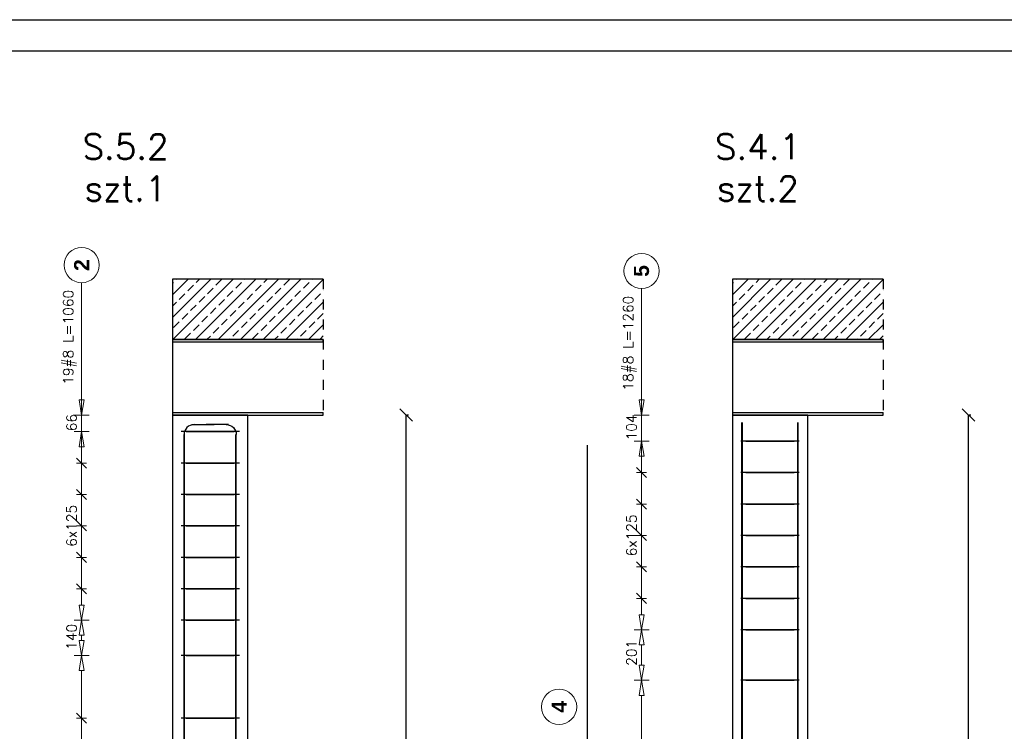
# Model space of a CAD drawing. Header units: millimetres. Extents: x -62590 to 46238, y 147773 to 522018.
# Tile 50 of 93: x 5350 to 9267, y 263088 to 265918. Entities that reach past the tile are written whole.
import ezdxf

# ---------------------------------------------------------------- set-up
doc = ezdxf.new("R2010")
doc.units = ezdxf.units.MM
doc.linetypes.add('DASHED', pattern=[2, 1, -1])
for name, color, linetype in [('!PB_Ramka', 7, 'Continuous'), ('AutoCAD_Structural_Detailing_deskowanie', 2, 'Continuous'), ('AutoCAD_Structural_Detailing_kształt pręta', 7, 'Continuous'), ('AutoCAD_Structural_Detailing_opis rozkładu', 7, 'Continuous'), ('AutoCAD_Structural_Detailing_pręt wyrzucony', 7, 'Continuous'), ('AutoCAD_Structural_Detailing_rozkład pręta', 7, 'Continuous'), ('e-cad_cienkie', 1, 'Continuous')]:
    doc.layers.add(name, color=color, linetype=linetype)
doc.styles.add('style1', font='simplex.shx')
doc.styles.add('style3', font='arialbd.ttf')
doc.dimstyles.new('RBCT DIM 20', dxfattribs={"dimtxt": 40, "dimasz": 50, "dimexe": 2.5, "dimexo": 150, "dimgap": 25, "dimtad": 1, "dimdec": 0, "dimzin": 1, "dimtxsty": 'style1', "dimblk": 'OBLIQUE', "dimcen": 50, "dimclrd": 8, "dimclre": 8, "dimclrt": 2, "dimadec": 0, "dimazin": 0, "dimtfac": 1, "dimtdec": 0, "dimtmove": 0, "dimatfit": 3, "dimfxl": 1, "dimarcsym": 0})

# ---------------------------------------------------------------- blocks, each defined once
blk = doc.blocks.new('_Oblique')
at = {"color": 0, "linetype": 'ByBlock', "lineweight": -2}
blk.add_line((-0.5, -0.5), (0.5, 0.5), dxfattribs=at)
blk = doc.blocks.new('*D41')
at = {"layer": 'AutoCAD_Structural_Detailing_deskowanie', "color": 8, "lineweight": -2}
for p, q in [((6887, 261465.3), (6887, 264345.3)), ((6897, 264345.3), (6889.5, 264345.3)), ((6897, 261465.3), (6889.5, 261465.3))]:
    blk.add_line(p, q, dxfattribs=at)
at = {"layer": 'Defpoints', "color": 0, "ltscale": 40}
for p in [(6747, 264345.3), (6887, 264345.3), (6747, 261465.3)]:
    blk.add_point(p, dxfattribs=at)
at = {"layer": 'AutoCAD_Structural_Detailing_deskowanie', "color": 8, "lineweight": -2, "ltscale": 40, "xscale": 50, "yscale": 50, "zscale": 50}
for p, rotation in [((6887, 264345.3), 90), ((6887, 261465.3), 270)]:
    blk.add_blockref('_Oblique', p, dxfattribs=dict(at, rotation=rotation))
at = {"layer": 'AutoCAD_Structural_Detailing_deskowanie', "color": 2, "ltscale": 40, "insert": (6842, 262905.3), "char_height": 40, "attachment_point": 5, "rotation": 90, "style": 'style1'}
blk.add_mtext('2880', dxfattribs=at)
blk = doc.blocks.new('*D44')
at = {"layer": 'AutoCAD_Structural_Detailing_deskowanie', "color": 8, "lineweight": -2}
for p, q in [((9124, 261555.3), (9124, 264345.3)), ((9134, 264345.3), (9126.5, 264345.3)), ((9134, 261555.3), (9126.5, 261555.3))]:
    blk.add_line(p, q, dxfattribs=at)
at = {"layer": 'Defpoints', "color": 0, "ltscale": 40}
for p in [(8984, 264345.3), (9124, 264345.3), (8984, 261555.3)]:
    blk.add_point(p, dxfattribs=at)
at = {"layer": 'AutoCAD_Structural_Detailing_deskowanie', "color": 8, "lineweight": -2, "ltscale": 40, "xscale": 50, "yscale": 50, "zscale": 50}
for p, rotation in [((9124, 264345.3), 90), ((9124, 261555.3), 270)]:
    blk.add_blockref('_Oblique', p, dxfattribs=dict(at, rotation=rotation))
at = {"layer": 'AutoCAD_Structural_Detailing_deskowanie', "color": 2, "ltscale": 40, "insert": (9079, 262950.3), "char_height": 40, "attachment_point": 5, "rotation": 90, "style": 'style1'}
blk.add_mtext('2790', dxfattribs=at)
blk = doc.blocks.new('*U28')
at = {"color": 8}
blk.add_lwpolyline([(0, 0), (0, 297), (25, 297), (25, 594), (841, 594), (841, 0)], close=True, dxfattribs=at)
at = {"color": 3}
blk.add_lwpolyline([(30, 5), (836, 5), (836, 589), (30, 589)], close=True, dxfattribs=at)

msp = doc.modelspace()

# ---------------------------------------------------------------- hatches: boundary and pattern name
at = {"layer": 'e-cad_cienkie', "linetype": 'ByBlock', "ltscale": 40}
h = msp.add_hatch(dxfattribs=at)
h.set_pattern_fill('ANSI33', color=8, scale=10)
h.set_pattern_definition([(45, (9093.996, 14267.375), (-44.90128, 44.90128), []), (45, (9138.9, 14267.375), (-44.90128, 44.90128), [31.75, -15.875])])
h.paths.add_polyline_path([(6557.5, 264885.3), (5957.5, 264885.3), (5957.5, 264645.3), (6557.5, 264645.3)])
h = msp.add_hatch(dxfattribs=at)
h.set_pattern_fill('ANSI33', color=8, scale=10)
h.set_pattern_definition([(45, (11321.47, 14267.375), (-44.90128, 44.90128), []), (45, (11366.37, 14267.375), (-44.90128, 44.90128), [31.75, -15.875])])
h.paths.add_polyline_path([(8784.9, 264885.3), (8184.9, 264885.3), (8184.9, 264645.3), (8784.9, 264645.3)])

# ---------------------------------------------------------------- linework, layer by layer
at = {"layer": 'AutoCAD_Structural_Detailing_deskowanie', "color": 2, "linetype": 'Continuous'}
for p, q in [((6257.5, 264345.3), (5957.5, 264345.3)), ((5957.5, 264345.3), (5957.5, 261465.3)), ((6257.5, 264345.3), (5957.5, 264345.3)), ((6257.5, 261465.3), (6257.5, 264345.3)), ((8484.9, 264345.3), (8184.9, 264345.3)), ((8184.9, 264345.3), (8184.9, 261555.3)), ((8484.9, 261555.3), (8484.9, 264345.3))]:
    msp.add_line(p, q, dxfattribs=at)
at = {"layer": 'AutoCAD_Structural_Detailing_kształt pręta', "color": 3}
for p, q in [((6034.1, 264307.3), (6090.7, 264307.3, 56.6)), ((6043.5, 264307.3, 73.4), (6123.5, 264307.3, 73.4)), ((6171.5, 264307.3, 73.4), (6091.5, 264307.3, 73.4)), ((6180.8, 264307.3, 146.7), (6124.3, 264307.3, 90.2)), ((8222.9, 261555.3), (8222.9, 264315.3)), ((8224.7, 261555.3), (8224.7, 264315.3)), ((8445.2, 261555.3), (8445.2, 264315.3)), ((8446.9, 261555.3), (8446.9, 264315.3)), ((6003.5, 261465.3, 73.4), (6003.5, 264267.3, 73.4)), ((6005.8, 261465.3, -28.3), (6005.8, 264267.3, -28.3)), ((6209.1, 261465.3, 175), (6209.1, 264267.3, 175)), ((6211.5, 261465.3, 73.4), (6211.5, 264267.3, 73.4))]:
    msp.add_line(p, q, dxfattribs=at)
msp.add_arc((6043.5, 264267.3, 73.4), 40, 90, 180, dxfattribs=at)
at = {"layer": 'AutoCAD_Structural_Detailing_kształt pręta', "color": 3, "extrusion": (0, 2.22045e-16, -1)}
msp.add_arc((-6171.5, 264267.3, -73.4), 40, 90, 180, dxfattribs=at)
at = {"layer": 'AutoCAD_Structural_Detailing_opis rozkładu', "color": 8, "lineweight": 0}
for p, q in [((5596.1, 264871.6), (5596.1, 264052.6)), ((7823.6, 264848.2), (7823.6, 264029.2)), ((5596.1, 264465.3), (5596.1, 264405.3)), ((7823.6, 264465.3), (7823.6, 264405.3)), ((5596.1, 264345.3), (5586.1, 264405.3)), ((5606.1, 264405.3), (5586.1, 264405.3)), ((5606.1, 264405.3), (5596.1, 264345.3)), ((7823.6, 264345.3), (7813.6, 264405.3)), ((7833.6, 264405.3), (7813.6, 264405.3)), ((7833.6, 264405.3), (7823.6, 264345.3)), ((5626.1, 264345.3), (5566.1, 264345.3)), ((5596.1, 264279.3), (5596.1, 264345.3)), ((7853.6, 264345.3), (7793.6, 264345.3)), ((7823.6, 264241.3), (7823.6, 264345.3)), ((5566.1, 264279.3), (5626.1, 264279.3)), ((5586.1, 264219.3), (5596.1, 264279.3)), ((5596.1, 264279.3), (5606.1, 264219.3)), ((5586.1, 264219.3), (5606.1, 264219.3)), ((5596.1, 264154.3), (5596.1, 264219.3)), ((7793.6, 264241.3), (7853.6, 264241.3)), ((7813.6, 264181.3), (7823.6, 264241.3)), ((7823.6, 264241.3), (7833.6, 264181.3)), ((5616.1, 264134.3), (5576.1, 264174.3)), ((7813.6, 264181.3), (7833.6, 264181.3)), ((7823.6, 264116.3), (7823.6, 264181.3)), ((5576.1, 264154.3), (5616.1, 264154.3)), ((5596.1, 264029.3), (5596.1, 264154.3)), ((7843.6, 264096.3), (7803.6, 264136.3)), ((7803.6, 264116.3), (7843.6, 264116.3)), ((7823.6, 263991.3), (7823.6, 264116.3)), ((5616.1, 264009.3), (5576.1, 264049.3)), ((5576.1, 264029.3), (5616.1, 264029.3)), ((5596.1, 263904.3), (5596.1, 264029.3)), ((7843.6, 263971.3), (7803.6, 264011.3)), ((7803.6, 263991.3), (7843.6, 263991.3)), ((7823.6, 263866.3), (7823.6, 263991.3)), ((5616.1, 263884.3), (5576.1, 263924.3)), ((5576.1, 263904.3), (5616.1, 263904.3)), ((5596.1, 263841.8), (5596.1, 263904.3)), ((7843.6, 263846.3), (7803.6, 263886.3)), ((7803.6, 263866.3), (7843.6, 263866.3)), ((7823.6, 263803.8), (7823.6, 263866.3)), ((5596.1, 263841.8), (5596.1, 263779.3)), ((5576.1, 263799.3), (5616.1, 263759.3)), ((5576.1, 263779.3), (5616.1, 263779.3)), ((5596.1, 263779.3), (5596.1, 263654.3)), ((7823.6, 263803.8), (7823.6, 263741.3)), ((7803.6, 263761.3), (7843.6, 263721.3)), ((7803.6, 263741.3), (7843.6, 263741.3)), ((7823.6, 263741.3), (7823.6, 263616.3)), ((5576.1, 263674.3), (5616.1, 263634.3)), ((5576.1, 263654.3), (5616.1, 263654.3)), ((5596.1, 263654.3), (5596.1, 263589.3)), ((7803.6, 263636.3), (7843.6, 263596.3)), ((5596.1, 263529.3), (5586.1, 263589.3)), ((5606.1, 263589.3), (5586.1, 263589.3)), ((5606.1, 263589.3), (5596.1, 263529.3)), ((7803.6, 263616.3), (7843.6, 263616.3)), ((7823.6, 263616.3), (7823.6, 263551.3)), ((7823.6, 263491.3), (7813.6, 263551.3)), ((7833.6, 263551.3), (7813.6, 263551.3)), ((7833.6, 263551.3), (7823.6, 263491.3)), ((5566.1, 263529.3), (5626.1, 263529.3)), ((5566.1, 263529.3), (5626.1, 263529.3)), ((5586.1, 263469.3), (5596.1, 263529.3)), ((5596.1, 263529.3), (5606.1, 263469.3)), ((5586.1, 263469.3), (5606.1, 263469.3)), ((5596.1, 263459.3), (5596.1, 263469.3)), ((7793.6, 263491.3), (7853.6, 263491.3)), ((7793.6, 263491.3), (7853.6, 263491.3)), ((7813.6, 263431.3), (7823.6, 263491.3)), ((7823.6, 263491.3), (7833.6, 263431.3)), ((5596.1, 263389.3), (5586.1, 263449.3)), ((5606.1, 263449.3), (5586.1, 263449.3)), ((5596.1, 263459.3), (5596.1, 263449.3)), ((5606.1, 263449.3), (5596.1, 263389.3)), ((7813.6, 263431.3), (7833.6, 263431.3)), ((7823.6, 263390.8), (7823.6, 263431.3)), ((5566.1, 263389.3), (5626.1, 263389.3)), ((5566.1, 263389.3), (5626.1, 263389.3)), ((5586.1, 263329.3), (5596.1, 263389.3)), ((5596.1, 263389.3), (5606.1, 263329.3)), ((7823.6, 263390.8), (7823.6, 263350.3)), ((7823.6, 263290.3), (7813.6, 263350.3)), ((7833.6, 263350.3), (7813.6, 263350.3)), ((7833.6, 263350.3), (7823.6, 263290.3)), ((5586.1, 263329.3), (5606.1, 263329.3)), ((5596.1, 263139.3), (5596.1, 263329.3)), ((7793.6, 263290.3), (7853.6, 263290.3)), ((7793.6, 263290.3), (7853.6, 263290.3)), ((7813.6, 263230.3), (7823.6, 263290.3)), ((7823.6, 263290.3), (7833.6, 263230.3)), ((7813.6, 263230.3), (7833.6, 263230.3)), ((7823.6, 263040.3), (7823.6, 263230.3)), ((5616.1, 263119.3), (5576.1, 263159.3)), ((5576.1, 263139.3), (5616.1, 263139.3)), ((5596.1, 263014.3), (5596.1, 263139.3))]:
    msp.add_line(p, q, dxfattribs=at)
for centre in [(5596.1, 264941.6), (7823.6, 264918.2)]:
    msp.add_circle(centre, 70, dxfattribs=at)
at = {"layer": 'AutoCAD_Structural_Detailing_pręt wyrzucony', "color": 3}
msp.add_line((7608.7, 261555.3, 93.7), (7608.7, 264225.3, 93.7), dxfattribs=at)
at = {"layer": 'AutoCAD_Structural_Detailing_pręt wyrzucony', "color": 8, "lineweight": 0}
msp.add_circle((7495.6, 263184.7), 70, dxfattribs=at)
at = {"layer": 'AutoCAD_Structural_Detailing_rozkład pręta', "color": 3, "linetype": 'ByBlock', "lineweight": 25}
for p, q in [((6011.5, 264279.3), (5991.5, 264279.3)), ((6011.5, 264279.3), (5991.5, 264279.3)), ((6025.6, 264279.3), (5991.5, 264279.3)), ((6032.7, 264279.3), (5997.3, 264279.3)), ((6011.5, 264279.3), (6203.5, 264279.3)), ((6203.5, 264279.3), (6011.5, 264279.3)), ((6025.6, 264279.3), (6061, 264279.3)), ((6223.5, 264279.3), (6203.5, 264279.3)), ((6223.5, 264279.3), (6203.5, 264279.3)), ((8238.9, 264241.3), (8218.9, 264241.3)), ((8238.9, 264241.3), (8218.9, 264241.3)), ((8253.1, 264241.3), (8218.9, 264241.3)), ((8260.1, 264241.3), (8224.8, 264241.3)), ((8238.9, 264241.3), (8430.9, 264241.3)), ((8430.9, 264241.3), (8238.9, 264241.3)), ((8253.1, 264241.3), (8288.4, 264241.3)), ((8450.9, 264241.3), (8430.9, 264241.3)), ((8450.9, 264241.3), (8430.9, 264241.3)), ((6011.5, 264154.3), (5991.5, 264154.3)), ((6011.5, 264154.3), (5991.5, 264154.3)), ((6025.6, 264154.3), (5991.5, 264154.3)), ((6032.7, 264154.3), (5997.3, 264154.3)), ((6011.5, 264154.3), (6203.5, 264154.3)), ((6203.5, 264154.3), (6011.5, 264154.3)), ((6025.6, 264154.3), (6061, 264154.3)), ((6223.5, 264154.3), (6203.5, 264154.3)), ((6223.5, 264154.3), (6203.5, 264154.3)), ((8238.9, 264116.3), (8218.9, 264116.3)), ((8238.9, 264116.3), (8218.9, 264116.3)), ((8253.1, 264116.3), (8218.9, 264116.3)), ((8260.1, 264116.3), (8224.8, 264116.3)), ((8238.9, 264116.3), (8430.9, 264116.3)), ((8430.9, 264116.3), (8238.9, 264116.3)), ((8253.1, 264116.3), (8288.4, 264116.3)), ((8450.9, 264116.3), (8430.9, 264116.3)), ((8450.9, 264116.3), (8430.9, 264116.3)), ((6011.5, 264029.3), (5991.5, 264029.3)), ((6011.5, 264029.3), (5991.5, 264029.3)), ((6025.6, 264029.3), (5991.5, 264029.3)), ((6032.7, 264029.3), (5997.3, 264029.3)), ((6011.5, 264029.3), (6203.5, 264029.3)), ((6203.5, 264029.3), (6011.5, 264029.3)), ((6025.6, 264029.3), (6061, 264029.3)), ((6223.5, 264029.3), (6203.5, 264029.3)), ((6223.5, 264029.3), (6203.5, 264029.3)), ((8238.9, 263991.3), (8218.9, 263991.3)), ((8238.9, 263991.3), (8218.9, 263991.3)), ((8253.1, 263991.3), (8218.9, 263991.3)), ((8260.1, 263991.3), (8224.8, 263991.3)), ((8238.9, 263991.3), (8430.9, 263991.3)), ((8430.9, 263991.3), (8238.9, 263991.3)), ((8253.1, 263991.3), (8288.4, 263991.3)), ((8450.9, 263991.3), (8430.9, 263991.3)), ((8450.9, 263991.3), (8430.9, 263991.3)), ((6011.5, 263904.3), (5991.5, 263904.3)), ((6011.5, 263904.3), (5991.5, 263904.3)), ((6025.6, 263904.3), (5991.5, 263904.3)), ((6032.7, 263904.3), (5997.3, 263904.3)), ((6011.5, 263904.3), (6203.5, 263904.3)), ((6203.5, 263904.3), (6011.5, 263904.3)), ((6025.6, 263904.3), (6061, 263904.3)), ((6223.5, 263904.3), (6203.5, 263904.3)), ((6223.5, 263904.3), (6203.5, 263904.3)), ((8238.9, 263866.3), (8218.9, 263866.3)), ((8238.9, 263866.3), (8218.9, 263866.3)), ((8253.1, 263866.3), (8218.9, 263866.3)), ((8260.1, 263866.3), (8224.8, 263866.3)), ((8238.9, 263866.3), (8430.9, 263866.3)), ((8430.9, 263866.3), (8238.9, 263866.3)), ((8253.1, 263866.3), (8288.4, 263866.3)), ((8450.9, 263866.3), (8430.9, 263866.3)), ((8450.9, 263866.3), (8430.9, 263866.3)), ((6011.5, 263779.3), (5991.5, 263779.3)), ((6011.5, 263779.3), (5991.5, 263779.3)), ((6025.6, 263779.3), (5991.5, 263779.3)), ((6032.7, 263779.3), (5997.3, 263779.3)), ((6011.5, 263779.3), (6203.5, 263779.3)), ((6203.5, 263779.3), (6011.5, 263779.3)), ((6025.6, 263779.3), (6061, 263779.3)), ((6223.5, 263779.3), (6203.5, 263779.3)), ((6223.5, 263779.3), (6203.5, 263779.3)), ((8238.9, 263741.3), (8218.9, 263741.3)), ((8238.9, 263741.3), (8218.9, 263741.3)), ((8253.1, 263741.3), (8218.9, 263741.3)), ((8260.1, 263741.3), (8224.8, 263741.3)), ((8238.9, 263741.3), (8430.9, 263741.3)), ((8430.9, 263741.3), (8238.9, 263741.3)), ((8253.1, 263741.3), (8288.4, 263741.3)), ((8450.9, 263741.3), (8430.9, 263741.3)), ((8450.9, 263741.3), (8430.9, 263741.3)), ((6011.5, 263654.3), (5991.5, 263654.3)), ((6011.5, 263654.3), (5991.5, 263654.3)), ((6025.6, 263654.3), (5991.5, 263654.3)), ((6032.7, 263654.3), (5997.3, 263654.3)), ((6011.5, 263654.3), (6203.5, 263654.3)), ((6203.5, 263654.3), (6011.5, 263654.3)), ((6025.6, 263654.3), (6061, 263654.3)), ((6223.5, 263654.3), (6203.5, 263654.3)), ((6223.5, 263654.3), (6203.5, 263654.3)), ((8238.9, 263616.3), (8218.9, 263616.3)), ((8238.9, 263616.3), (8218.9, 263616.3)), ((8253.1, 263616.3), (8218.9, 263616.3)), ((8260.1, 263616.3), (8224.8, 263616.3)), ((8238.9, 263616.3), (8430.9, 263616.3)), ((8430.9, 263616.3), (8238.9, 263616.3)), ((8253.1, 263616.3), (8288.4, 263616.3)), ((8450.9, 263616.3), (8430.9, 263616.3)), ((8450.9, 263616.3), (8430.9, 263616.3)), ((6011.5, 263529.3), (5991.5, 263529.3)), ((6011.5, 263529.3), (5991.5, 263529.3)), ((6025.6, 263529.3), (5991.5, 263529.3)), ((6032.7, 263529.3), (5997.3, 263529.3)), ((6011.5, 263529.3), (6203.5, 263529.3)), ((6203.5, 263529.3), (6011.5, 263529.3)), ((6025.6, 263529.3), (6061, 263529.3)), ((6223.5, 263529.3), (6203.5, 263529.3)), ((6223.5, 263529.3), (6203.5, 263529.3)), ((8238.9, 263491.3), (8218.9, 263491.3)), ((8238.9, 263491.3), (8218.9, 263491.3)), ((8253.1, 263491.3), (8218.9, 263491.3)), ((8260.1, 263491.3), (8224.8, 263491.3)), ((8238.9, 263491.3), (8430.9, 263491.3)), ((8430.9, 263491.3), (8238.9, 263491.3)), ((8253.1, 263491.3), (8288.4, 263491.3)), ((8450.9, 263491.3), (8430.9, 263491.3)), ((8450.9, 263491.3), (8430.9, 263491.3)), ((6011.5, 263389.3), (5991.5, 263389.3)), ((6011.5, 263389.3), (5991.5, 263389.3)), ((6025.6, 263389.3), (5991.5, 263389.3)), ((6032.7, 263389.3), (5997.3, 263389.3)), ((6011.5, 263389.3), (6203.5, 263389.3)), ((6203.5, 263389.3), (6011.5, 263389.3)), ((6025.6, 263389.3), (6061, 263389.3)), ((6223.5, 263389.3), (6203.5, 263389.3)), ((6223.5, 263389.3), (6203.5, 263389.3)), ((8238.9, 263290.3), (8218.9, 263290.3)), ((8238.9, 263290.3), (8218.9, 263290.3)), ((8253.1, 263290.3), (8218.9, 263290.3)), ((8260.1, 263290.3), (8224.8, 263290.3)), ((8238.9, 263290.3), (8430.9, 263290.3)), ((8430.9, 263290.3), (8238.9, 263290.3)), ((8253.1, 263290.3), (8288.4, 263290.3)), ((8450.9, 263290.3), (8430.9, 263290.3)), ((8450.9, 263290.3), (8430.9, 263290.3)), ((6011.5, 263139.3), (5991.5, 263139.3)), ((6011.5, 263139.3), (5991.5, 263139.3)), ((6025.6, 263139.3), (5991.5, 263139.3)), ((6032.7, 263139.3), (5997.3, 263139.3)), ((6011.5, 263139.3), (6203.5, 263139.3)), ((6203.5, 263139.3), (6011.5, 263139.3)), ((6025.6, 263139.3), (6061, 263139.3)), ((6223.5, 263139.3), (6203.5, 263139.3)), ((6223.5, 263139.3), (6203.5, 263139.3))]:
    msp.add_line(p, q, dxfattribs=at)
at = {"layer": 'e-cad_cienkie', "color": 8, "linetype": 'DASHED', "ltscale": 40}
for p, q in [((6557.5, 264885.3), (6557.5, 264645.3)), ((8784.9, 264885.3), (8784.9, 264645.3)), ((6557.5, 264645.3), (6557.5, 264345.3)), ((8784.9, 264645.3), (8784.9, 264345.3))]:
    msp.add_line(p, q, dxfattribs=at)
at = {"layer": 'e-cad_cienkie', "color": 1, "linetype": 'ByBlock', "ltscale": 40}
for points in [[(6557.5, 264885.3), (5957.5, 264885.3), (5957.5, 264645.3), (6557.5, 264645.3)], [(8784.9, 264885.3), (8184.9, 264885.3), (8184.9, 264645.3), (8784.9, 264645.3)], [(6557.5, 264635.3), (6557.5, 264645.3), (5957.5, 264645.3), (5957.5, 264345.3), (6557.5, 264345.3), (6557.5, 264355.3)], [(8784.9, 264635.3), (8784.9, 264645.3), (8184.9, 264645.3), (8184.9, 264345.3), (8784.9, 264345.3), (8784.9, 264355.3)], [(6557.5, 264635.3), (5957.5, 264635.3), (5957.5, 264355.3), (6557.5, 264355.3)], [(8784.9, 264635.3), (8184.9, 264635.3), (8184.9, 264355.3), (8784.9, 264355.3)]]:
    msp.add_lwpolyline(points, dxfattribs=at)

# ---------------------------------------------------------------- block references
at = {"layer": '!PB_Ramka', "xscale": 25, "yscale": 25, "zscale": 25}
msp.add_blockref('*U28', (1238, 251067.6), dxfattribs=at)

# ---------------------------------------------------------------- texts
at = {"color": 1, "char_height": 100, "attachment_point": 2, "style": 'style1'}
for s, insert in [('S.5.2\\Pszt.1', (5770.8, 265462.6)), ('S.4.1\\Pszt.2', (8286.6, 265462.6))]:
    msp.add_mtext(s, dxfattribs=dict(at, insert=insert))
at = {"layer": 'AutoCAD_Structural_Detailing_opis rozkładu', "color": 1, "char_height": 60, "attachment_point": 5, "rotation": 90, "style": 'style3'}
for s, insert in [('2', (5596.1, 264941.6)), ('5', (7823.6, 264918.2))]:
    msp.add_mtext(s, dxfattribs=dict(at, insert=insert))
at = {"layer": 'AutoCAD_Structural_Detailing_opis rozkładu', "color": 2, "char_height": 40, "rotation": 90, "style": 'style1'}
for s, insert, attachment_point in [('19#8 L=1060', (5549.5, 264654.5), 5), ('18#8 L=1260', (7776.9, 264631.1), 5), ('66', (5576.1, 264280.9), 7), ('104', (7803.6, 264244.8), 7), ('6x125', (5576.1, 263821.5), 7), ('6x125', (7803.6, 263783.5), 7), ('140', (5576.1, 263411.7), 7), ('201', (7803.6, 263348), 7)]:
    msp.add_mtext(s, dxfattribs=dict(at, insert=insert, attachment_point=attachment_point))
at = {"layer": 'AutoCAD_Structural_Detailing_pręt wyrzucony', "color": 1, "insert": (7495.6, 263184.7), "char_height": 60, "attachment_point": 5, "rotation": 90, "style": 'style3'}
msp.add_mtext('4', dxfattribs=at)

# ---------------------------------------------------------------- dimensions: what is measured, and where the dimension line sits
at = {"layer": 'AutoCAD_Structural_Detailing_deskowanie'}
for p1, p2, picture, middle in [((6747, 261465.3), (6747, 264345.3), '*D41', (6842, 262905.3)), ((8984, 261555.3), (8984, 264345.3), '*D44', (9079, 262950.3))]:
    dim = msp.add_aligned_dim(p1=p1, p2=p2, distance=-140, dimstyle='RBCT DIM 20', override={"dimscale": 1, "dimtmove": 1}, dxfattribs=at)
    dim.commit()
    dim.dimension.update_dxf_attribs({"geometry": picture, "text_midpoint": middle})

doc.saveas('drawing.dxf')
